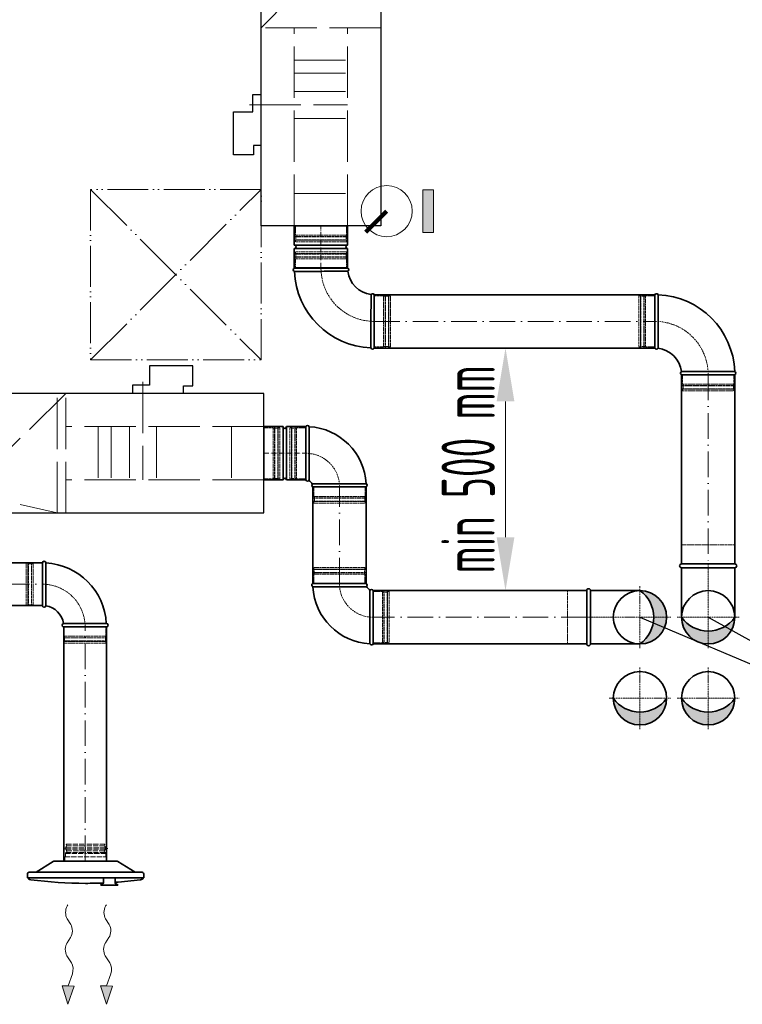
# Model space of a CAD drawing. Header units: millimetres. Extents: x -118717 to 8962, y 22910 to 145283.
# Tile 165 of 193: x -16595 to -14900, y 68332 to 70641. Entities that reach past the tile are written whole.
import ezdxf

# ---------------------------------------------------------------- set-up
doc = ezdxf.new("R2010")
doc.units = ezdxf.units.MM
for name, pattern in [('ACAD_ISO02W100', [15, 12, -3]), ('ACAD_ISO05W100', [33, 24, -3, 0, -3, 0, -3]), ('ACAD_ISO10W100', [18, 12, -3, 0, -3])]:
    doc.linetypes.add(name, pattern=pattern)
for name, color, linetype, lineweight in [('UT_KOTY - DIMENZE', 7, 'Continuous', 5), ('VZT_01 SUP (PŘÍVOD) - OBRYS', 5, 'Continuous', 35), ('VZT_02 SUP (PŘÍVOD) - OSA', 5, 'ACAD_ISO10W100', 5), ('VZT_05 ETA (ODVOD) - OBRYS', 6, 'Continuous', 35), ('VZT_06 ETA (ODVOD) - OSA', 6, 'ACAD_ISO10W100', 5), ('VZT_21 ZAŘÍZENÍ - OBRYS', 1, 'Continuous', 30), ('VZT_22 ZAŘÍZENÍ - DETAIL', 8, 'Continuous', 5), ('VZT_30 DISTRIBUČNÍ PRVKY - OBRYS', 1, 'Continuous', 35), ('VZT_60_KOTY - DIMENZE', 7, 'Continuous', 5), ('VZT_KOTY - DIMENZE', 7, 'Continuous', 5), ('VZT_POPIS - OBECNE', 7, 'Continuous', 5), ('VZT_POŽADAVKY NA STAVBU - PODHLEDY', 4, 'ACAD_ISO05W100', 5)]:
    doc.layers.add(name, color=color, linetype=linetype, lineweight=lineweight)
for name, color, linetype, lineweight, plot in [('VZT_03 SUP (PŘÍVOD) - NETISK', 8, 'ACAD_ISO02W100', 5, False), ('VZT_07 ETA (ODVOD) - NETISK', 8, 'ACAD_ISO02W100', 5, False), ('VZT_34 DISTRIBUČNÍ PRVKY - NETISK', 8, 'ACAD_ISO02W100', 5, False)]:
    doc.layers.add(name, color=color, linetype=linetype, lineweight=lineweight, plot=plot)
doc.styles.add('ISOCP 2.5', font='isocp.shx', dxfattribs={"width": 0.6, "height": 2.5})

msp = doc.modelspace()

# ---------------------------------------------------------------- hatches: boundary and pattern name
at = {"layer": 'VZT_01 SUP (PŘÍVOD) - OBRYS'}
h = msp.add_hatch(color=256, dxfattribs=at)
h.dxf.hatch_style = 1
h.paths.add_polyline_path([(-15140.3, 69302.2, -0.242708), (-15108.1, 69239.7), (-15077.8, 69239.7, 0.414214)])
h.paths.add_polyline_path([(-15077.8, 69239.7), (-15108.1, 69239.7, -0.242708), (-15140.3, 69177.2, 0.414214)])
h = msp.add_hatch(color=256, dxfattribs=at)
h.dxf.hatch_style = 1
h.paths.add_polyline_path([(-15202.8, 69049.7, 0.242708), (-15140.3, 69017.4), (-15140.3, 68987.2, -0.414214)])
h.paths.add_polyline_path([(-15140.3, 68987.2), (-15140.3, 69017.4, 0.242708), (-15077.8, 69049.7, -0.414214)])
at = {"layer": 'VZT_05 ETA (ODVOD) - OBRYS'}
h = msp.add_hatch(color=256, dxfattribs=at)
h.dxf.hatch_style = 1
h.paths.add_polyline_path([(-14917.8, 69239.7, -0.242708), (-14980.3, 69207.4), (-14980.3, 69177.2, 0.414214)])
h.paths.add_polyline_path([(-14980.3, 69177.2), (-14980.3, 69207.4, -0.242708), (-15042.8, 69239.7, 0.414214)])
h = msp.add_hatch(color=256, dxfattribs=at)
h.dxf.hatch_style = 1
h.paths.add_polyline_path([(-15042.8, 69049.7, 0.242708), (-14980.3, 69017.4), (-14980.3, 68987.2, -0.414214)])
h.paths.add_polyline_path([(-14980.3, 68987.2), (-14980.3, 69017.4, 0.242708), (-14917.8, 69049.7, -0.414214)])
at = {"layer": 'VZT_POPIS - OBECNE'}
h = msp.add_hatch(color=256, dxfattribs=at)
h.dxf.hatch_style = 1
h.paths.add_polyline_path([(-15624.4, 70142.2), (-15624.4, 70242.2), (-15649.4, 70242.2), (-15649.4, 70142.2)])

# ---------------------------------------------------------------- linework, layer by layer
at = {"lineweight": 13}
for p, q in [((-16483.8, 68562.5), (-16481.9, 68565.6)), ((-16393.8, 68562.5), (-16391.9, 68565.6))]:
    msp.add_line(p, q, dxfattribs=at)
at = {"color": 0, "lineweight": 13}
for p, q in [((-16475.5, 68519.4), (-16483.7, 68532.4)), ((-16385.5, 68519.4), (-16393.7, 68532.4)), ((-16483.9, 68476.5), (-16475.9, 68488.4)), ((-16393.9, 68476.5), (-16385.9, 68488.4)), ((-16473.9, 68429), (-16484.3, 68445.5)), ((-16383.9, 68429), (-16394.3, 68445.5)), ((-16481.3, 68374.9), (-16471.6, 68403.6)), ((-16391.3, 68374.9), (-16381.6, 68403.6)), ((-16481.9, 68331.9), (-16495.3, 68375.1)), ((-16495.3, 68375.1), (-16481.3, 68374.9)), ((-16467.4, 68374.8), (-16481.9, 68331.9)), ((-16467.4, 68374.8), (-16481.3, 68374.9)), ((-16391.9, 68331.9), (-16405.3, 68375.1)), ((-16405.3, 68375.1), (-16391.3, 68374.9)), ((-16377.4, 68374.8), (-16391.9, 68331.9)), ((-16377.4, 68374.8), (-16391.3, 68374.9))]:
    msp.add_line(p, q, dxfattribs=at)
for centre in [(-15140.3, 69049.7), (-14980.3, 69049.7)]:
    msp.add_circle(centre, 62.5)
at = {"color": 0, "lineweight": 13, "extrusion": (0, 0, -1)}
for centre, start_param, end_param in [((-16474.1, 68547.7), 0.766537, 2.320574), ((-16384.1, 68547.7), 0.766537, 2.320574), ((-16485, 68504), 3.908129, 5.516649), ((-16395, 68504), 3.908129, 5.516649), ((-16474.8, 68460.9), 0.766537, 2.375056), ((-16384.8, 68460.9), 0.766537, 2.375056), ((-16483.4, 68413.6), 3.908129, 5.191299), ((-16393.4, 68413.6), 3.908129, 5.191299)]:
    msp.add_ellipse(centre, major_axis=(-0.3, -21.5), ratio=0.625, start_param=start_param, end_param=end_param, dxfattribs=at)
at = {"color": 0, "lineweight": 13}
for points in [[(-16467.4, 68374.8), (-16495.3, 68375.1), (-16481.9, 68331.9)], [(-16377.4, 68374.8), (-16405.3, 68375.1), (-16391.9, 68331.9)]]:
    msp.add_solid(points, dxfattribs=at)
at = {"layer": 'UT_KOTY - DIMENZE'}
msp.add_line((-15455.7, 69427.2), (-15455.7, 69746), dxfattribs=at)
for points in [[(-15476.5, 69746), (-15434.8, 69746), (-15455.7, 69871)], [(-15476.5, 69427.2), (-15434.8, 69427.2), (-15455.7, 69302.2)]]:
    msp.add_solid(points, dxfattribs=at)
at = {"layer": 'VZT_01 SUP (PŘÍVOD) - OBRYS'}
for p, q in [((-16022.9, 69686.7), (-16022.9, 69561.7)), ((-16022.9, 69686.7), (-15977.4, 69686.7)), ((-15977.4, 69686.7), (-15977.4, 69561.7)), ((-15969.4, 69686.7), (-15969.4, 69561.7)), ((-15969.4, 69686.7), (-15923.9, 69686.7)), ((-15923.9, 69561.7), (-15923.9, 69686.7)), ((-15923.9, 69686.7), (-15923.9, 69561.7)), ((-15916.2, 69561.7), (-15916.2, 69686.7)), ((-16022.9, 69561.7), (-15977.4, 69561.7)), ((-15969.4, 69561.7), (-15923.9, 69561.7)), ((-15907.4, 69552.9), (-15782.4, 69552.9)), ((-15907.4, 69545.2), (-15782.4, 69545.2)), ((-16541.8, 69367.2), (-16541.8, 69267.2)), ((-16533.8, 69367.2), (-16533.8, 69317)), ((-15782.8, 69318.7), (-15907.8, 69318.7)), ((-15782.8, 69311), (-15907.8, 69311)), ((-15774, 69302.2), (-15774, 69177.2)), ((-15766.3, 69302.2), (-15766.3, 69177.2)), ((-16491.8, 69217.2), (-16391.8, 69217.2)), ((-16391.8, 69225.2), (-16441.9, 69225.2))]:
    msp.add_line(p, q, dxfattribs=at)
for points in [[(-15907.4, 69545.2), (-15907.4, 69318.7)], [(-15782.4, 69545.2), (-15782.4, 69318.7)], [(-16541.8, 69367.2), (-16902.6, 69367.2)], [(-15766.3, 69302.2), (-15265.3, 69302.2)], [(-15265.3, 69302.2), (-15265.3, 69177.2)], [(-15256.3, 69302.2), (-15256.3, 69177.2)], [(-15256.3, 69302.2), (-15140.3, 69302.2)], [(-16541.8, 69267.2), (-16902.6, 69267.2)], [(-16491.8, 69217.7), (-16491.8, 68667.6)], [(-16391.8, 69217.7), (-16391.8, 68667.6)], [(-15766.3, 69177.2), (-15265.3, 69177.2)], [(-15256.3, 69177.2), (-15140.3, 69177.2)]]:
    msp.add_lwpolyline(points, dxfattribs=at)
for centre in [(-15140.3, 69239.7), (-15140.3, 69049.7)]:
    msp.add_circle(centre, 62.5, dxfattribs=at)
for centre, radius, start, end in [((-15973.4, 69686.7), 4, 180, 0), ((-15920.1, 69685), 4.17, 20.3309, 156.5322), ((-15923.9, 69545.2), 141.5, 3.1369, 86.8631), ((-15973.4, 69561.7), 4, 0, 180), ((-15920.1, 69563.4), 4.17, 203.4678, 336.5322), ((-15923.9, 69545.2), 16.5, 23.8093, 66.1907), ((-15905.7, 69549), 4.17, 113.4678, 246.5322), ((-15784.1, 69549), 4.17, 293.4678, 69.6691), ((-16537.8, 69367.2), 4, 0, 180), ((-16541.8, 69217.2), 150, 3.0572, 86.9428), ((-15906.1, 69314.8), 4.17, 113.4678, 249.6691), ((-15766.3, 69318.7), 141.5, 183.1369, 266.8631), ((-15784.5, 69314.8), 4.17, 293.4678, 66.5322), ((-15766.3, 69318.7), 16.5, 203.8093, 246.1907), ((-15770.1, 69300.5), 4.17, 23.4678, 156.5322), ((-15260.8, 69302.2), 4.5, 0, 180), ((-15184.8, 69239.7), 76.7, 305.4307, 54.5693), ((-16537.8, 69267.2), 4, 180, 350.8522), ((-16541.8, 69217.2), 50, 9.1478, 80.8522), ((-16491.8, 69221.2), 4, 99.1478, 270), ((-16391.8, 69221.2), 4, 270, 90), ((-15770.1, 69178.8), 4.17, 200.3309, 336.5322), ((-15260.8, 69177.2), 4.5, 180, 0), ((-15140.3, 69094.1), 76.7, 215.4307, 324.5693)]:
    msp.add_arc(centre, radius, start, end, dxfattribs=at)
for points, knots in [([(-16533.8, 69317), (-16533.8, 69310.7), (-16533.8, 69304.4), (-16533.8, 69292.3), (-16533.8, 69286.7), (-16533.8, 69277.2), (-16533.8, 69273.4), (-16533.8, 69268.1), (-16533.8, 69266.7), (-16533.8, 69266.6), (-16533.8, 69266.6), (-16533.8, 69266.6)], [78.71119, 78.71119, 78.71119, 78.71119, 97.804615, 97.804615, 117.523893, 117.523893, 137.264303, 137.264303, 156.831737, 156.831737, 157.874915, 157.874915, 157.874915, 157.874915]), ([(-16492.4, 69225.2), (-16492.4, 69225.2), (-16491.3, 69225.2), (-16486.8, 69225.2), (-16483.3, 69225.2), (-16474.5, 69225.2), (-16469.1, 69225.2), (-16457.2, 69225.2), (-16450.7, 69225.2), (-16443.4, 69225.2), (-16442.7, 69225.2), (-16441.9, 69225.2)], [157.874915, 157.874915, 157.874915, 157.874915, 176.103874, 176.103874, 195.460379, 195.460379, 215.101284, 215.101284, 234.82164, 234.82164, 237.034743, 237.034743, 237.034743, 237.034743])]:
    msp.add_open_spline(points, degree=3, knots=knots, dxfattribs=at)
at = {"layer": 'VZT_02 SUP (PŘÍVOD) - OSA', "ltscale": 0.3}
for p, q in [((-15140.3, 69122.2), (-15140.3, 69049.7)), ((-15212.8, 69049.7), (-15140.3, 69049.7)), ((-15140.3, 69049.7), (-15067.8, 69049.7)), ((-15140.3, 68977.2), (-15140.3, 69049.7))]:
    msp.add_line(p, q, dxfattribs=at)
at = {"layer": 'VZT_02 SUP (PŘÍVOD) - OSA'}
msp.add_lwpolyline([(-16022.9, 69624.2), (-15923.9, 69624.2)], dxfattribs=at)
at = {"layer": 'VZT_02 SUP (PŘÍVOD) - OSA', "ltscale": 0.3}
for points in [[(-15923.9, 69624.2), (-15923.9, 69624.2, -0.414214), (-15844.9, 69545.2), (-15844.9, 69545.2)], [(-16441.8, 69217.2), (-16441.8, 69217.2, 0.414214), (-16541.8, 69317.2), (-16541.8, 69317.2)], [(-15766.3, 69239.7), (-15766.3, 69239.7, -0.414214), (-15845.3, 69318.7), (-15845.3, 69318.7)]]:
    msp.add_lwpolyline(points, format="xyb", dxfattribs=at)
at = {"layer": 'VZT_02 SUP (PŘÍVOD) - OSA', "ltscale": 5}
for points in [[(-15844.9, 69318.7), (-15844.9, 69545.2)], [(-16902.6, 69317.2), (-16541.8, 69317.2)], [(-15265.3, 69239.7), (-15766.3, 69239.7)], [(-16441.8, 68667.6), (-16441.8, 69217.7)]]:
    msp.add_lwpolyline(points, dxfattribs=at)
at = {"layer": 'VZT_02 SUP (PŘÍVOD) - OSA', "ltscale": 0.3}
for points in [[(-15140.3, 69312.2), (-15140.3, 69239.7)], [(-15140.3, 69239.7), (-15265.3, 69239.7)], [(-15067.8, 69239.7), (-15140.3, 69239.7)], [(-15140.3, 69239.7), (-15140.3, 69167.2)]]:
    msp.add_lwpolyline(points, dxfattribs=at)
at = {"layer": 'VZT_03 SUP (PŘÍVOD) - NETISK', "ltscale": 0.4}
for p, q in [((-15961.9, 69564.2), (-15961.9, 69684.2)), ((-15961.9, 69684.2), (-15957.9, 69684.2)), ((-15957.9, 69564.2), (-15957.9, 69684.2)), ((-15957.9, 69683.2), (-15957.4, 69683.2)), ((-15957.4, 69563.2), (-15957.4, 69685.2)), ((-15957.4, 69685.2), (-15956.9, 69685.2)), ((-15956.9, 69563.2), (-15956.9, 69685.2)), ((-15956.9, 69683.2), (-15949.9, 69683.2)), ((-15949.9, 69563.2), (-15949.9, 69685.2)), ((-15949.9, 69685.2), (-15949.4, 69685.2)), ((-15949.4, 69563.2), (-15949.4, 69685.2)), ((-15949.4, 69683.2), (-15945.9, 69683.2)), ((-15945.9, 69564.2), (-15945.9, 69684.2)), ((-15945.9, 69684.2), (-15923.9, 69684.2)), ((-15961.9, 69564.2), (-15957.9, 69564.2)), ((-15957.9, 69565.2), (-15957.4, 69565.2)), ((-15957.4, 69563.2), (-15956.9, 69563.2)), ((-15956.9, 69565.2), (-15949.9, 69565.2)), ((-15949.9, 69563.2), (-15949.4, 69563.2)), ((-15949.4, 69565.2), (-15945.9, 69565.2)), ((-15945.9, 69564.2), (-15923.9, 69564.2)), ((-15904.9, 69545.2), (-15904.9, 69523.2)), ((-15784.9, 69545.2), (-15784.9, 69523.2)), ((-15905.9, 69519.7), (-15783.9, 69519.7)), ((-15905.9, 69519.7), (-15905.9, 69519.2)), ((-15905.9, 69519.2), (-15783.9, 69519.2)), ((-15905.9, 69512.2), (-15783.9, 69512.2)), ((-15905.9, 69512.2), (-15905.9, 69511.7)), ((-15905.9, 69511.7), (-15783.9, 69511.7)), ((-15904.9, 69523.2), (-15784.9, 69523.2)), ((-15904.9, 69511.2), (-15784.9, 69511.2)), ((-15904.9, 69511.2), (-15904.9, 69507.2)), ((-15904.9, 69507.2), (-15784.9, 69507.2)), ((-15903.9, 69523.2), (-15903.9, 69519.7)), ((-15903.9, 69519.2), (-15903.9, 69512.2)), ((-15903.9, 69511.7), (-15903.9, 69511.2)), ((-15785.9, 69523.2), (-15785.9, 69519.7)), ((-15785.9, 69519.2), (-15785.9, 69512.2)), ((-15785.9, 69511.7), (-15785.9, 69511.2)), ((-15784.9, 69511.2), (-15784.9, 69507.2)), ((-15783.9, 69519.7), (-15783.9, 69519.2)), ((-15783.9, 69512.2), (-15783.9, 69511.7)), ((-16579.8, 69366.2), (-16579.8, 69268.2)), ((-16575.8, 69366.2), (-16579.8, 69366.2)), ((-16575.8, 69366.2), (-16575.8, 69268.2)), ((-16575.3, 69365.2), (-16575.8, 69365.2)), ((-16575.3, 69367.2), (-16575.3, 69267.2)), ((-16574.8, 69367.2), (-16575.3, 69367.2)), ((-16574.8, 69367.2), (-16574.8, 69267.2)), ((-16567.8, 69365.2), (-16574.8, 69365.2)), ((-16567.8, 69367.2), (-16567.8, 69267.2)), ((-16567.3, 69367.2), (-16567.8, 69367.2)), ((-16567.3, 69367.2), (-16567.3, 69267.2)), ((-16563.8, 69365.2), (-16567.3, 69365.2)), ((-16563.8, 69366.2), (-16563.8, 69268.2)), ((-16541.8, 69366.2), (-16563.8, 69366.2)), ((-15784.3, 69352.2), (-15906.3, 69352.2)), ((-15906.3, 69351.7), (-15906.3, 69352.2)), ((-15784.3, 69351.7), (-15906.3, 69351.7)), ((-15784.3, 69344.7), (-15906.3, 69344.7)), ((-15906.3, 69344.2), (-15906.3, 69344.7)), ((-15785.3, 69356.7), (-15905.3, 69356.7)), ((-15905.3, 69352.7), (-15905.3, 69356.7)), ((-15785.3, 69352.7), (-15905.3, 69352.7)), ((-15904.3, 69352.2), (-15904.3, 69352.7)), ((-15904.3, 69344.7), (-15904.3, 69351.7)), ((-15786.3, 69352.2), (-15786.3, 69352.7)), ((-15786.3, 69344.7), (-15786.3, 69351.7)), ((-15785.3, 69352.7), (-15785.3, 69356.7)), ((-15784.3, 69351.7), (-15784.3, 69352.2)), ((-15784.3, 69344.2), (-15784.3, 69344.7)), ((-15784.3, 69344.2), (-15906.3, 69344.2)), ((-15785.3, 69340.7), (-15905.3, 69340.7)), ((-15905.3, 69318.7), (-15905.3, 69340.7)), ((-15904.3, 69340.7), (-15904.3, 69344.2)), ((-15786.3, 69340.7), (-15786.3, 69344.2)), ((-15785.3, 69318.7), (-15785.3, 69340.7)), ((-15744.3, 69299.7), (-15766.3, 69299.7)), ((-15744.3, 69299.7), (-15744.3, 69179.7)), ((-15740.8, 69298.7), (-15744.3, 69298.7)), ((-15740.8, 69300.7), (-15740.8, 69178.7)), ((-15740.3, 69300.7), (-15740.8, 69300.7)), ((-15740.3, 69300.7), (-15740.3, 69178.7)), ((-15733.3, 69298.7), (-15740.3, 69298.7)), ((-15733.3, 69300.7), (-15733.3, 69178.7)), ((-15732.8, 69300.7), (-15733.3, 69300.7)), ((-15732.8, 69300.7), (-15732.8, 69178.7)), ((-15732.3, 69298.7), (-15732.8, 69298.7)), ((-15732.3, 69299.7), (-15732.3, 69179.7)), ((-15728.3, 69299.7), (-15732.3, 69299.7)), ((-15728.3, 69299.7), (-15728.3, 69179.7)), ((-16575.8, 69268.2), (-16579.8, 69268.2)), ((-16575.3, 69269.2), (-16575.8, 69269.2)), ((-16574.8, 69267.2), (-16575.3, 69267.2)), ((-16567.8, 69269.2), (-16574.8, 69269.2)), ((-16567.3, 69267.2), (-16567.8, 69267.2)), ((-16563.8, 69269.2), (-16567.3, 69269.2)), ((-16541.8, 69268.2), (-16563.8, 69268.2)), ((-16490.8, 69195.2), (-16490.8, 69217.2)), ((-16392.8, 69195.2), (-16392.8, 69217.2)), ((-16391.8, 69191.7), (-16491.8, 69191.7)), ((-16491.8, 69191.2), (-16491.8, 69191.7)), ((-16391.8, 69191.2), (-16491.8, 69191.2)), ((-16391.8, 69184.2), (-16491.8, 69184.2)), ((-16491.8, 69183.7), (-16491.8, 69184.2)), ((-16391.8, 69183.7), (-16491.8, 69183.7)), ((-16392.8, 69195.2), (-16490.8, 69195.2)), ((-16392.8, 69183.2), (-16490.8, 69183.2)), ((-16490.8, 69179.2), (-16490.8, 69183.2)), ((-16489.8, 69191.7), (-16489.8, 69195.2)), ((-16489.8, 69184.2), (-16489.8, 69191.2)), ((-16489.8, 69183.2), (-16489.8, 69183.7)), ((-16393.8, 69191.7), (-16393.8, 69195.2)), ((-16393.8, 69184.2), (-16393.8, 69191.2)), ((-16393.8, 69183.2), (-16393.8, 69183.7)), ((-16392.8, 69179.2), (-16392.8, 69183.2)), ((-16391.8, 69191.2), (-16391.8, 69191.7)), ((-16391.8, 69183.7), (-16391.8, 69184.2)), ((-16392.8, 69179.2), (-16490.8, 69179.2)), ((-15744.3, 69179.7), (-15766.3, 69179.7)), ((-15740.8, 69180.7), (-15744.3, 69180.7)), ((-15740.3, 69178.7), (-15740.8, 69178.7)), ((-15733.3, 69180.7), (-15740.3, 69180.7)), ((-15732.8, 69178.7), (-15733.3, 69178.7)), ((-15732.3, 69180.7), (-15732.8, 69180.7)), ((-15728.3, 69179.7), (-15732.3, 69179.7))]:
    msp.add_line(p, q, dxfattribs=at)
msp.add_lwpolyline([(-15265.3, 69302.2), (-15310.3, 69302.2), (-15310.3, 69177.2), (-15265.3, 69177.2)], dxfattribs=at)
at = {"layer": 'VZT_05 ETA (ODVOD) - OBRYS'}
for p, q in [((-15951, 70157.9), (-15826, 70157.9)), ((-15951, 70112.4), (-15951, 70157.9)), ((-15826, 70112.4), (-15826, 70157.9)), ((-15951, 70112.4), (-15826, 70112.4)), ((-15951, 70104.4), (-15826, 70104.4)), ((-15951, 70058.9), (-15951, 70104.4)), ((-15826, 70058.9), (-15826, 70104.4)), ((-15951, 70058.9), (-15826, 70058.9)), ((-15826, 70058.6), (-15951, 70058.6)), ((-15763.5, 69871.1), (-15763.5, 69996.1)), ((-15105.3, 69996.1), (-15105.3, 69871.1)), ((-15042.8, 69808.6), (-14917.8, 69808.6))]:
    msp.add_line(p, q, dxfattribs=at)
for points in [[(-15105.3, 69996.1), (-15763.5, 69996.1)], [(-15105.3, 69871.1), (-15763.5, 69871.1)], [(-15042.8, 69364.7), (-15042.8, 69808.6)], [(-14917.8, 69364.7), (-14917.8, 69808.6)], [(-14917.8, 69364.7), (-15042.8, 69364.7)], [(-14917.8, 69355.7), (-15042.8, 69355.7)], [(-15042.8, 69355.7), (-15042.8, 69239.7)], [(-14917.8, 69355.7), (-14917.8, 69239.7)]]:
    msp.add_lwpolyline(points, dxfattribs=at)
for centre in [(-14980.3, 69239.7), (-14980.3, 69049.7)]:
    msp.add_circle(centre, 62.5, dxfattribs=at)
for centre, radius, start, end in [((-15951, 70108.4), 4, 270, 90), ((-15826, 70108.4), 4, 90, 270), ((-15949.4, 70054.8), 4.17, 113.4678, 248.8928), ((-15763.5, 70058.6), 187.5, 182.3607, 267.6393), ((-15827.7, 70054.8), 4.17, 300.2981, 66.5322), ((-15763.5, 70058.6), 62.5, 186.8302, 263.1698), ((-15767.4, 69994.4), 4.17, 23.4678, 149.7019), ((-15101.5, 69994.4), 4.17, 21.1072, 156.5322), ((-15105.3, 69808.6), 187.5, 2.3607, 87.6393), ((-15767.4, 69872.8), 4.17, 201.1072, 336.5322), ((-15101.5, 69872.8), 4.17, 203.4678, 329.7019), ((-15105.3, 69808.6), 62.5, 6.8302, 83.1698), ((-15041.1, 69812.4), 4.17, 120.2981, 246.5322), ((-14919.5, 69812.4), 4.17, 293.4678, 68.8928), ((-15042.8, 69360.2), 4.5, 90, 270), ((-14917.8, 69360.2), 4.5, 270, 90), ((-14980.3, 69284.1), 76.7, 215.4307, 324.5693), ((-14980.3, 69094.1), 76.7, 215.4307, 324.5693)]:
    msp.add_arc(centre, radius, start, end, dxfattribs=at)
for points, knots in [([(-15825.6, 70051.2), (-15825.6, 70051.2), (-15827.2, 70051.2), (-15833.3, 70051.1), (-15837.8, 70051.1), (-15849.2, 70051), (-15856, 70051), (-15871, 70051), (-15879.1, 70051), (-15895.4, 70050.9), (-15903.5, 70050.9), (-15918.7, 70050.9), (-15925.7, 70050.9), (-15937.5, 70050.9), (-15942.2, 70050.9), (-15948.8, 70050.9), (-15950.6, 70050.9), (-15950.9, 70050.9), (-15950.9, 70050.9), (-15950.9, 70050.9)], [0, 0, 0, 0, 24.235852, 24.235852, 48.531845, 48.531845, 73.024415, 73.024415, 97.570898, 97.570898, 122.078339, 122.078339, 146.53579, 146.53579, 170.957495, 170.957495, 195.359468, 195.359468, 197.168246, 197.168246, 197.168246, 197.168246]), ([(-15771, 69996.5), (-15771, 69996.5), (-15771, 69996.5), (-15771, 69996.2), (-15771, 69995.8), (-15771, 69994.8), (-15771, 69994), (-15771, 69990.9), (-15771, 69987.7), (-15771.1, 69978.8), (-15771.1, 69972.6), (-15771.2, 69958.5), (-15771.2, 69950.7), (-15771.2, 69934.5), (-15771.2, 69926.2), (-15771.2, 69910.4), (-15771.2, 69902.9), (-15771.3, 69889.7), (-15771.3, 69884.2), (-15771.3, 69877.2), (-15771.3, 69875), (-15771.3, 69872), (-15771.3, 69871.3), (-15771.3, 69871.3)], [197.067977, 197.067977, 197.067977, 197.067977, 201.792196, 201.792196, 209.190204, 209.190204, 218.040239, 218.040239, 237.760854, 237.760854, 262.206108, 262.206108, 286.831239, 286.831239, 311.323072, 311.323072, 335.946087, 335.946087, 360.704397, 360.704397, 377.088273, 377.088273, 394.105327, 394.105327, 394.105327, 394.105327]), ([(-15097.9, 69870.7), (-15097.9, 69870.7), (-15097.9, 69870.7), (-15097.9, 69871), (-15097.9, 69871.4), (-15097.8, 69872.4), (-15097.8, 69873.2), (-15097.8, 69876.3), (-15097.8, 69879.5), (-15097.8, 69888.4), (-15097.7, 69894.6), (-15097.7, 69908.7), (-15097.7, 69916.5), (-15097.6, 69932.7), (-15097.6, 69941), (-15097.6, 69956.8), (-15097.6, 69964.3), (-15097.6, 69977.5), (-15097.6, 69983), (-15097.6, 69990), (-15097.6, 69992.2), (-15097.6, 69995.2), (-15097.6, 69995.9), (-15097.6, 69995.9)], [197.067977, 197.067977, 197.067977, 197.067977, 201.792196, 201.792196, 209.190204, 209.190204, 218.040239, 218.040239, 237.760854, 237.760854, 262.206108, 262.206108, 286.831239, 286.831239, 311.323072, 311.323072, 335.946087, 335.946087, 360.704397, 360.704397, 377.088273, 377.088273, 394.105327, 394.105327, 394.105327, 394.105327]), ([(-15043.2, 69816), (-15043.2, 69816), (-15041.7, 69816), (-15035.5, 69816.1), (-15031, 69816.1), (-15019.7, 69816.2), (-15012.9, 69816.2), (-14997.8, 69816.2), (-14989.8, 69816.2), (-14973.4, 69816.3), (-14965.3, 69816.3), (-14950.1, 69816.3), (-14943.2, 69816.3), (-14931.4, 69816.3), (-14926.6, 69816.3), (-14920, 69816.3), (-14918.2, 69816.3), (-14918, 69816.3), (-14917.9, 69816.3), (-14917.9, 69816.3)], [0, 0, 0, 0, 24.235852, 24.235852, 48.531845, 48.531845, 73.024415, 73.024415, 97.570898, 97.570898, 122.078339, 122.078339, 146.53579, 146.53579, 170.957495, 170.957495, 195.359468, 195.359468, 197.168246, 197.168246, 197.168246, 197.168246])]:
    msp.add_open_spline(points, degree=3, knots=knots, dxfattribs=at)
at = {"layer": 'VZT_06 ETA (ODVOD) - OSA', "ltscale": 0.3}
for p, q in [((-14980.3, 69122.2), (-14980.3, 69049.7)), ((-15052.8, 69049.7), (-14980.3, 69049.7)), ((-14980.3, 69049.7), (-14907.8, 69049.7)), ((-14980.3, 68977.2), (-14980.3, 69049.7))]:
    msp.add_line(p, q, dxfattribs=at)
at = {"layer": 'VZT_06 ETA (ODVOD) - OSA'}
msp.add_lwpolyline([(-15888.5, 70058.9), (-15888.5, 70157.9)], dxfattribs=at)
at = {"layer": 'VZT_06 ETA (ODVOD) - OSA', "ltscale": 0.3}
for points in [[(-15888.5, 70058.6), (-15888.5, 70058.6, 0.414214), (-15763.5, 69933.6), (-15763.5, 69933.6)], [(-14980.3, 69808.6), (-14980.3, 69808.6, 0.414214), (-15105.3, 69933.6), (-15105.3, 69933.6)]]:
    msp.add_lwpolyline(points, format="xyb", dxfattribs=at)
at = {"layer": 'VZT_06 ETA (ODVOD) - OSA', "ltscale": 5}
for points in [[(-15763.5, 69933.6), (-15105.3, 69933.6)], [(-14980.3, 69808.6), (-14980.3, 69364.7)]]:
    msp.add_lwpolyline(points, dxfattribs=at)
at = {"layer": 'VZT_06 ETA (ODVOD) - OSA', "ltscale": 0.3}
for points in [[(-14980.3, 69239.7), (-14980.3, 69364.7)], [(-14980.3, 69239.7), (-15052.8, 69239.7)], [(-14980.3, 69167.2), (-14980.3, 69239.7)], [(-14907.8, 69239.7), (-14980.3, 69239.7)]]:
    msp.add_lwpolyline(points, dxfattribs=at)
at = {"layer": 'VZT_07 ETA (ODVOD) - NETISK', "ltscale": 0.4}
for p, q in [((-15948.5, 70157.9), (-15948.5, 70135.9)), ((-15828.5, 70157.9), (-15828.5, 70135.9)), ((-15827.5, 70132.4), (-15949.5, 70132.4)), ((-15949.5, 70132.4), (-15949.5, 70131.9)), ((-15827.5, 70131.9), (-15949.5, 70131.9)), ((-15828.5, 70135.9), (-15948.5, 70135.9)), ((-15947.5, 70135.9), (-15947.5, 70132.4)), ((-15947.5, 70131.9), (-15947.5, 70124.9)), ((-15829.5, 70135.9), (-15829.5, 70132.4)), ((-15829.5, 70131.9), (-15829.5, 70124.9)), ((-15827.5, 70132.4), (-15827.5, 70131.9)), ((-15827.5, 70124.9), (-15949.5, 70124.9)), ((-15949.5, 70124.9), (-15949.5, 70124.4)), ((-15827.5, 70124.4), (-15949.5, 70124.4)), ((-15828.5, 70123.9), (-15948.5, 70123.9)), ((-15948.5, 70123.9), (-15948.5, 70119.9)), ((-15828.5, 70119.9), (-15948.5, 70119.9)), ((-15947.5, 70124.4), (-15947.5, 70123.9)), ((-15829.5, 70124.4), (-15829.5, 70123.9)), ((-15828.5, 70123.9), (-15828.5, 70119.9)), ((-15827.5, 70124.9), (-15827.5, 70124.4)), ((-15827.5, 70092.1), (-15949.5, 70092.1)), ((-15949.5, 70091.6), (-15949.5, 70092.1)), ((-15827.5, 70091.6), (-15949.5, 70091.6)), ((-15827.5, 70084.6), (-15949.5, 70084.6)), ((-15949.5, 70084.1), (-15949.5, 70084.6)), ((-15827.5, 70084.1), (-15949.5, 70084.1)), ((-15828.5, 70096.6), (-15948.5, 70096.6)), ((-15948.5, 70092.6), (-15948.5, 70096.6)), ((-15828.5, 70092.6), (-15948.5, 70092.6)), ((-15947.5, 70092.1), (-15947.5, 70092.6)), ((-15947.5, 70084.6), (-15947.5, 70091.6)), ((-15947.5, 70080.6), (-15947.5, 70084.1)), ((-15829.5, 70092.1), (-15829.5, 70092.6)), ((-15829.5, 70084.6), (-15829.5, 70091.6)), ((-15829.5, 70080.6), (-15829.5, 70084.1)), ((-15828.5, 70092.6), (-15828.5, 70096.6)), ((-15827.5, 70091.6), (-15827.5, 70092.1)), ((-15827.5, 70084.1), (-15827.5, 70084.6)), ((-15828.5, 70080.6), (-15948.5, 70080.6)), ((-15948.5, 70058.6), (-15948.5, 70080.6)), ((-15828.5, 70058.6), (-15828.5, 70080.6)), ((-15763.5, 69993.6), (-15741.5, 69993.6)), ((-15741.5, 69873.6), (-15741.5, 69993.6)), ((-15741.5, 69992.6), (-15738, 69992.6)), ((-15738, 69872.6), (-15738, 69994.6)), ((-15738, 69994.6), (-15737.5, 69994.6)), ((-15737.5, 69872.6), (-15737.5, 69994.6)), ((-15737.5, 69992.6), (-15730.5, 69992.6)), ((-15730.5, 69872.6), (-15730.5, 69994.6)), ((-15730.5, 69994.6), (-15730, 69994.6)), ((-15730, 69872.6), (-15730, 69994.6)), ((-15730, 69992.6), (-15729.5, 69992.6)), ((-15729.5, 69873.6), (-15729.5, 69993.6)), ((-15729.5, 69993.6), (-15725.5, 69993.6)), ((-15725.5, 69873.6), (-15725.5, 69993.6)), ((-15143.3, 69993.6), (-15143.3, 69873.6)), ((-15139.3, 69993.6), (-15143.3, 69993.6)), ((-15139.3, 69993.6), (-15139.3, 69873.6)), ((-15138.8, 69992.6), (-15139.3, 69992.6)), ((-15138.8, 69994.6), (-15138.8, 69872.6)), ((-15138.3, 69994.6), (-15138.8, 69994.6)), ((-15138.3, 69994.6), (-15138.3, 69872.6)), ((-15131.3, 69992.6), (-15138.3, 69992.6)), ((-15131.3, 69994.6), (-15131.3, 69872.6)), ((-15130.8, 69994.6), (-15131.3, 69994.6)), ((-15130.8, 69994.6), (-15130.8, 69872.6)), ((-15127.3, 69992.6), (-15130.8, 69992.6)), ((-15127.3, 69993.6), (-15127.3, 69873.6)), ((-15105.3, 69993.6), (-15127.3, 69993.6)), ((-15763.5, 69873.6), (-15741.5, 69873.6)), ((-15741.5, 69874.6), (-15738, 69874.6)), ((-15738, 69872.6), (-15737.5, 69872.6)), ((-15737.5, 69874.6), (-15730.5, 69874.6)), ((-15730.5, 69872.6), (-15730, 69872.6)), ((-15730, 69874.6), (-15729.5, 69874.6)), ((-15729.5, 69873.6), (-15725.5, 69873.6)), ((-15139.3, 69873.6), (-15143.3, 69873.6)), ((-15138.8, 69874.6), (-15139.3, 69874.6)), ((-15138.3, 69872.6), (-15138.8, 69872.6)), ((-15131.3, 69874.6), (-15138.3, 69874.6)), ((-15130.8, 69872.6), (-15131.3, 69872.6)), ((-15127.3, 69874.6), (-15130.8, 69874.6)), ((-15105.3, 69873.6), (-15127.3, 69873.6)), ((-15040.3, 69808.6), (-15040.3, 69786.6)), ((-14920.3, 69808.6), (-14920.3, 69786.6)), ((-15040.3, 69786.6), (-14920.3, 69786.6)), ((-15039.3, 69786.6), (-15039.3, 69783.1)), ((-14921.3, 69786.6), (-14921.3, 69783.1)), ((-15041.3, 69783.1), (-14919.3, 69783.1)), ((-15041.3, 69783.1), (-15041.3, 69782.6)), ((-15041.3, 69782.6), (-14919.3, 69782.6)), ((-15041.3, 69775.6), (-14919.3, 69775.6)), ((-15041.3, 69775.6), (-15041.3, 69775.1)), ((-15041.3, 69775.1), (-14919.3, 69775.1)), ((-15040.3, 69774.6), (-14920.3, 69774.6)), ((-15040.3, 69774.6), (-15040.3, 69770.6)), ((-15040.3, 69770.6), (-14920.3, 69770.6)), ((-15039.3, 69782.6), (-15039.3, 69775.6)), ((-15039.3, 69775.1), (-15039.3, 69774.6)), ((-14921.3, 69782.6), (-14921.3, 69775.6)), ((-14921.3, 69775.1), (-14921.3, 69774.6)), ((-14920.3, 69774.6), (-14920.3, 69770.6)), ((-14919.3, 69783.1), (-14919.3, 69782.6)), ((-14919.3, 69775.6), (-14919.3, 69775.1)), ((-16022.9, 69684.2), (-16000.9, 69684.2)), ((-16000.9, 69564.2), (-16000.9, 69684.2)), ((-16000.9, 69683.2), (-15997.4, 69683.2)), ((-15997.4, 69563.2), (-15997.4, 69685.2)), ((-15997.4, 69685.2), (-15996.9, 69685.2)), ((-15996.9, 69563.2), (-15996.9, 69685.2)), ((-15996.9, 69683.2), (-15989.9, 69683.2)), ((-15989.9, 69563.2), (-15989.9, 69685.2)), ((-15989.9, 69685.2), (-15989.4, 69685.2)), ((-15989.4, 69563.2), (-15989.4, 69685.2)), ((-15989.4, 69683.2), (-15988.9, 69683.2)), ((-15988.9, 69564.2), (-15988.9, 69684.2)), ((-15988.9, 69684.2), (-15984.9, 69684.2)), ((-15984.9, 69564.2), (-15984.9, 69684.2)), ((-16022.9, 69564.2), (-16000.9, 69564.2)), ((-16000.9, 69565.2), (-15997.4, 69565.2)), ((-15997.4, 69563.2), (-15996.9, 69563.2)), ((-15996.9, 69565.2), (-15989.9, 69565.2)), ((-15989.9, 69563.2), (-15989.4, 69563.2)), ((-15989.4, 69565.2), (-15988.9, 69565.2)), ((-15988.9, 69564.2), (-15984.9, 69564.2))]:
    msp.add_line(p, q, dxfattribs=at)
msp.add_lwpolyline([(-14917.8, 69364.7), (-14917.8, 69409.7), (-15042.8, 69409.7), (-15042.8, 69364.7)], dxfattribs=at)
at = {"layer": 'VZT_21 ZAŘÍZENÍ - OBRYS'}
for points in [[(-15748.5, 71657.9), (-15748.5, 70157.9), (-16028.5, 70157.9), (-16028.5, 71657.9)], [(-17522.9, 69484.2), (-16022.9, 69484.2), (-16022.9, 69764.2), (-17522.9, 69764.2)]]:
    msp.add_lwpolyline(points, close=True, dxfattribs=at)
for points in [[(-16028.5, 70346.2), (-16047.1, 70346.2), (-16047.1, 70323.8), (-16093.7, 70323.8), (-16093.7, 70425.4), (-16048.4, 70425.4), (-16048.4, 70465.3), (-16028.5, 70465.3)], [(-16211.2, 69764.2), (-16211.2, 69782.8), (-16188.8, 69782.8), (-16188.8, 69829.4), (-16290.4, 69829.4), (-16290.4, 69784), (-16330.3, 69784), (-16330.3, 69764.2)]]:
    msp.add_lwpolyline(points, dxfattribs=at)
at = {"layer": 'VZT_22 ZAŘÍZENÍ - DETAIL', "linetype": 'ACAD_ISO02W100', "lineweight": 5, "ltscale": 10}
for points in [[(-16028.5, 70621.7), (-15838.5, 70816.3), (-16028.5, 71634)], [(-15748.5, 70621.7), (-16028.5, 70621.7)], [(-15951, 70157.9), (-15951, 70621.7)], [(-15826, 70157.9), (-15826, 70621.7)], [(-15951, 70546.2), (-15826, 70546.2)], [(-15951, 70515.4), (-15826, 70515.4)], [(-15951, 70472.4), (-15826, 70472.4)], [(-16056.1, 70441.5), (-15826, 70441.5)], [(-15951, 70409.1), (-15826, 70409.1)], [(-15951, 70233.3), (-15826, 70233.3)], [(-16306.5, 69791.8), (-16306.5, 69561.7)], [(-16486.7, 69764.2), (-16681.3, 69574.1), (-17499, 69764.2)], [(-16507.2, 69484.2), (-16507.2, 69764.2)], [(-16486.7, 69484.2), (-16486.7, 69764.2)], [(-17522.9, 69484.2), (-17325.5, 69671.4), (-16507.2, 69484.2)], [(-16022.9, 69686.7), (-16486.7, 69686.7)], [(-16411.2, 69686.7), (-16411.2, 69561.7)], [(-16380.4, 69686.7), (-16380.4, 69561.7)], [(-16337.4, 69686.7), (-16337.4, 69561.7)], [(-16274.1, 69686.7), (-16274.1, 69561.7)], [(-16098.3, 69686.7), (-16098.3, 69561.7)], [(-16022.9, 69561.7), (-16486.7, 69561.7)]]:
    msp.add_lwpolyline(points, dxfattribs=at)
at = {"layer": 'VZT_30 DISTRIBUČNÍ PRVKY - OBRYS'}
for points in [[(-16324.5, 68641.6), (-16364.9, 68667, 0.141374), (-16366.9, 68667.6), (-16514.3, 68667.6, 0.141374), (-16516.3, 68667), (-16556.7, 68641.6)], [(-16577.1, 68628.6), (-16304.1, 68628.6), (-16304.1, 68637.7, 0.414214), (-16308, 68641.6), (-16573.3, 68641.6, 0.414214), (-16577.1, 68637.7), (-16577.1, 68628.6)], [(-16440.6, 68615.6, -0.0327), (-16569.2, 68624.1), (-16572.1, 68624.6, -0.36397), (-16574.6, 68627.6), (-16574.6, 68628.6)], [(-16440.6, 68615.6, 0.010645), (-16398.7, 68616.5, 0.010645)], [(-16371.4, 68628.6), (-16371.4, 68616.2, 0.267949), (-16371.1, 68615.8), (-16365.4, 68612.5, -0.267949), (-16365.2, 68612.1), (-16365.2, 68611.4), (-16404.8, 68611.4), (-16404.8, 68612.1, -0.267949), (-16404.6, 68612.5), (-16398.9, 68615.8, 0.267949), (-16398.7, 68616.2), (-16398.7, 68628.6)], [(-16371.4, 68618.1, 0.015115), (-16312.1, 68624.1), (-16309.1, 68624.6, 0.36397), (-16306.6, 68627.6), (-16306.6, 68628.6)]]:
    msp.add_lwpolyline(points, format="xyb", dxfattribs=at)
at = {"layer": 'VZT_34 DISTRIBUČNÍ PRVKY - NETISK'}
for points in [[(-16492.7, 68697.5), (-16487, 68698.9, -0.060863), (-16486.4, 68699), (-16440.6, 68699)], [(-16388.5, 68697.5), (-16394.2, 68698.9, 0.060863), (-16394.9, 68699), (-16440.6, 68699)], [(-16492.7, 68697.5), (-16486.8, 68696, 0.058981), (-16486.2, 68696), (-16440.6, 68696)], [(-16488.1, 68677.6), (-16488.1, 68685.5, -0.291473), (-16486.6, 68687.9, -0.291473)], [(-16388.5, 68697.5), (-16394.4, 68696, -0.058981), (-16395.1, 68696), (-16440.6, 68696)], [(-16393.1, 68677.6), (-16393.1, 68685.5, 0.291473), (-16394.6, 68687.9, 0.291473)]]:
    msp.add_lwpolyline(points, format="xyb", dxfattribs=at)
for points in [[(-16484.3, 68703.6), (-16485.8, 68707.6), (-16440.6, 68707.6)], [(-16485.3, 68703.4), (-16440.6, 68703.4)], [(-16396.9, 68703.6), (-16395.5, 68707.6), (-16440.6, 68707.6)], [(-16395.9, 68703.4), (-16440.6, 68703.4)], [(-16489.1, 68667.6), (-16489.1, 68677.6), (-16392.1, 68677.6), (-16392.1, 68667.6)], [(-16488.1, 68685.5), (-16440.6, 68685.5)], [(-16486.2, 68688.1), (-16440.6, 68688.1)], [(-16484.5, 68691.8), (-16440.6, 68691.8)], [(-16396.7, 68691.8), (-16440.6, 68691.8)], [(-16395.1, 68688.1), (-16440.6, 68688.1)], [(-16393.1, 68685.5), (-16440.6, 68685.5)], [(-16489.1, 68667.6), (-16392.1, 68667.6)]]:
    msp.add_lwpolyline(points, dxfattribs=at)
for centre, radius, start, end in [((-16476.3, 68698.2), 10.5, 149.7176, 217.8378), ((-16405, 68698.2), 10.5, 322.1622, 30.2824), ((-16488.4, 68691.3), 3.88, 297.4993, 6.6735), ((-16392.9, 68691.3), 3.88, 173.3265, 242.5007)]:
    msp.add_arc(centre, radius, start, end, dxfattribs=at)
at = {"layer": 'VZT_60_KOTY - DIMENZE', "linetype": 'ByBlock', "lineweight": -2}
for points in [[(-15140.3, 69239.7), (-14466.5, 68955.6)], [(-14980.3, 69239.7), (-14466.5, 68955.6)]]:
    msp.add_lwpolyline(points, dxfattribs=at)
at = {"layer": 'VZT_KOTY - DIMENZE', "const_width": 10}
msp.add_lwpolyline([(-15734.4, 70192.2), (-15783.9, 70142.7)], dxfattribs=at)
at = {"layer": 'VZT_POPIS - OBECNE'}
msp.add_lwpolyline([(-15624.4, 70242.2), (-15649.4, 70242.2), (-15649.4, 70142.2), (-15624.4, 70142.2)], close=True, dxfattribs=at)
msp.add_circle((-15734.4, 70192.2), 60, dxfattribs=at)
at = {"layer": 'VZT_POŽADAVKY NA STAVBU - PODHLEDY', "ltscale": 5}
for p, q in [((-16429.1, 70243.1), (-16029.1, 69843.1)), ((-16429.1, 69843.1), (-16029.1, 70243.1))]:
    msp.add_line(p, q, dxfattribs=at)
at = {"layer": 'VZT_POŽADAVKY NA STAVBU - PODHLEDY', "ltscale": 4}
for p, q in [((-16029.1, 70243.1), (-16429.1, 70243.1)), ((-16429.1, 70243.1), (-16429.1, 69843.1)), ((-16029.1, 69843.1), (-16029.1, 70243.1)), ((-16429.1, 69843.1), (-16029.1, 69843.1))]:
    msp.add_line(p, q, dxfattribs=at)

# ---------------------------------------------------------------- texts
at = {"layer": 'UT_KOTY - DIMENZE', "insert": (-15543.2, 69586.6), "char_height": 125, "attachment_point": 5, "rotation": 90, "style": 'ISOCP 2.5'}
msp.add_mtext('min 500 mm', dxfattribs=at)

doc.saveas('drawing.dxf')
